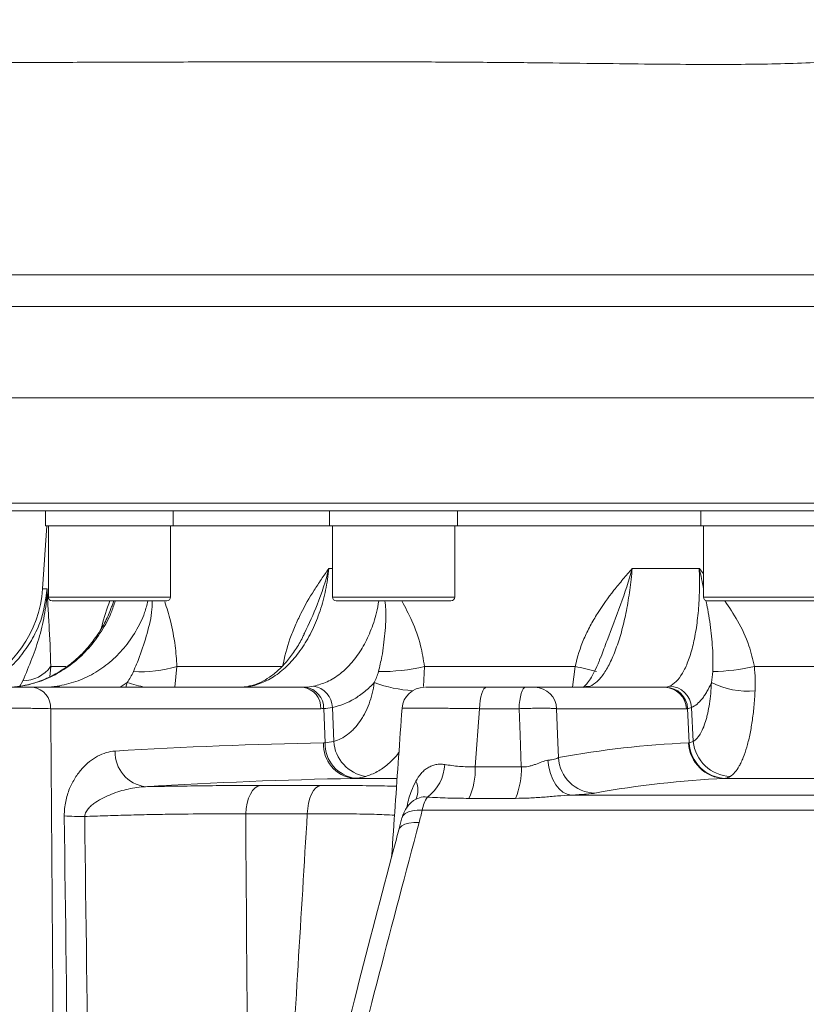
# Model space of a CAD drawing. Header units: millimetres. Extents: x 0 to 8410, y 0 to 5940.
# Tile 148 of 180: x 6636 to 6741, y 2783 to 2914. Entities that reach past the tile are written whole.
import ezdxf

# ---------------------------------------------------------------- set-up
doc = ezdxf.new("R2010")
doc.units = ezdxf.units.MM
doc.header["$LTSCALE"] = 10

msp = doc.modelspace()

# ---------------------------------------------------------------- linework, layer by layer
at = {"color": 8, "linetype": 'Continuous', "lineweight": 0}
for p, q in [((6594.8, 2879.75), (6928.73, 2879.75)), ((6928.29, 2875.52), (6595.38, 2875.52)), ((6615.23, 2849.37), (6908.23, 2849.37)), ((6677.01, 2840.69), (6677.49, 2840.69)), ((6717.38, 2840.69), (6726.3, 2840.69)), ((6638.93, 2837.99), (6639.53, 2837.99)), ((6639.69, 2836.87), (6655.96, 2836.87)), ((6677.49, 2836.87), (6693.76, 2836.87)), ((6726.87, 2836.87), (6743.14, 2836.87)), ((6640, 2827.64), (6639.89, 2826.26)), ((6640, 2827.64), (6642.02, 2827.64)), ((6656.81, 2827.64), (6656.5, 2824.87)), ((6656.81, 2827.64), (6670.87, 2827.64)), ((6689.75, 2827.64), (6689.63, 2825)), ((6689.75, 2827.64), (6709.81, 2827.64)), ((6709.43, 2824.87), (6709.81, 2827.64)), ((6733.64, 2827.64), (6756.66, 2827.64)), ((6635.89, 2825.03), (6636.29, 2825.74)), ((6650.18, 2825.49), (6649.24, 2824.87)), ((6650, 2824.87), (6650.18, 2825.49)), ((6639.34, 2824.88), (6639.45, 2824.87)), ((6666.63, 2825.02), (6666.31, 2824.99)), ((6711.17, 2824.88), (6710.96, 2824.87)), ((6675.94, 2822.03), (6640, 2822.03)), ((6676.51, 2817.5), (6676.33, 2822.04)), ((6677.66, 2817.67), (6677.49, 2822.2)), ((6697.08, 2822.03), (6696.5, 2814.28)), ((6702.34, 2822.03), (6697.08, 2822.03)), ((6724.59, 2822.03), (6707.33, 2822.03)), ((6724.98, 2817.5), (6724.75, 2822.04)), ((6725.51, 2817.67), (6725.29, 2822.2)), ((6696.5, 2814.28), (6702.63, 2814.28)), ((6686.02, 2812.75), (6680.28, 2812.75)), ((6756.36, 2812.75), (6729.72, 2812.75)), ((6667.96, 2811.82), (6675.99, 2811.82)), ((6701.86, 2810.1), (6695.65, 2810.1)), ((6709.28, 2810.53), (6758.04, 2810.53)), ((6965.22, 2808.53), (6689.45, 2808.53)), ((6674.15, 2808.03), (6665.95, 2808.03))]:
    msp.add_line(p, q, dxfattribs=at)
at = {"color": 7, "linetype": 'Continuous', "lineweight": 0}
for p, q in [((6923.99, 2863.37), (6600.27, 2863.37)), ((6907.23, 2848.37), (6616.23, 2848.37)), ((6639.32, 2848.37), (6639.32, 2846.37)), ((6656.32, 2846.37), (6656.32, 2848.37)), ((6677.12, 2848.37), (6677.12, 2846.37)), ((6694.12, 2846.37), (6694.12, 2848.37)), ((6726.51, 2848.37), (6726.51, 2846.37)), ((6639.51, 2846.37), (6638.93, 2837.99)), ((6639.32, 2846.37), (6656.32, 2846.37)), ((6639.69, 2846.37), (6639.69, 2836.87)), ((6655.96, 2836.87), (6655.96, 2846.37)), ((6656.32, 2846.37), (6677.12, 2846.37)), ((6677.12, 2846.37), (6694.12, 2846.37)), ((6677.49, 2846.37), (6677.49, 2836.87)), ((6693.76, 2836.87), (6693.76, 2846.37)), ((6694.12, 2846.37), (6726.51, 2846.37)), ((6726.51, 2846.37), (6743.51, 2846.37)), ((6726.87, 2846.37), (6726.87, 2836.87)), ((6655.46, 2836.37), (6640.19, 2836.37)), ((6693.26, 2836.37), (6677.99, 2836.37)), ((6742.64, 2836.37), (6727.37, 2836.37)), ((6673.78, 2832.09), (6673.7, 2831.92)), ((6713.22, 2828.9), (6713.16, 2828.73)), ((6637.64, 2824.87), (6673.58, 2824.87)), ((6698.01, 2824.87), (6703.2, 2824.87)), ((6704.44, 2824.87), (6721.7, 2824.87)), ((6688.63, 2810), (6688.62, 2809.99)), ((6686.72, 2807.52), (6686.32, 2805.9))]:
    msp.add_line(p, q, dxfattribs=at)
at = {"color": 8, "linetype": 'Continuous', "lineweight": 0, "flags": 128}
for points in [[(6640.85, 2825.02), (6641.11, 2824.96), (6641.28, 2824.87)], [(6698.01, 2824.87), (6697.83, 2824.82), (6697.66, 2824.66), (6697.51, 2824.4), (6697.37, 2824.05), (6697.25, 2823.62), (6697.16, 2823.13), (6697.1, 2822.59), (6697.08, 2822.03)], [(6703.2, 2824.87), (6703.03, 2824.82), (6702.88, 2824.66), (6702.73, 2824.4), (6702.61, 2824.05), (6702.5, 2823.62), (6702.42, 2823.13), (6702.36, 2822.59), (6702.34, 2822.03)], [(6711.78, 2825.02), (6711.25, 2824.96), (6710.92, 2824.87)], [(6702.63, 2814.28), (6702.47, 2818.55), (6702.34, 2822.03)], [(6707.33, 2822.03), (6707.49, 2817.51), (6707.57, 2815.53)], [(6706.17, 2815.16), (6706.29, 2814.25), (6706.51, 2813.39), (6706.82, 2812.61), (6707.21, 2811.92), (6707.67, 2811.35), (6708.17, 2810.92), (6708.72, 2810.64), (6709.28, 2810.53)], [(6665.95, 2808.03), (6666, 2808.76), (6666.13, 2809.46), (6666.32, 2810.11), (6666.57, 2810.67), (6666.87, 2811.14), (6667.21, 2811.5), (6667.58, 2811.72), (6667.96, 2811.82)], [(6674.15, 2808.03), (6674.2, 2808.76), (6674.32, 2809.46), (6674.49, 2810.11), (6674.72, 2810.67), (6674.99, 2811.14), (6675.3, 2811.5), (6675.64, 2811.72), (6675.99, 2811.82)], [(6686.75, 2807.51), (6686.89, 2807.81), (6687.18, 2808.09), (6687.6, 2808.3), (6688.13, 2808.45), (6688.76, 2808.53), (6689.45, 2808.53)], [(6686.33, 2805.9), (6686.45, 2806.16), (6686.73, 2806.44), (6687.15, 2806.65), (6687.68, 2806.8), (6688.31, 2806.87), (6689.02, 2806.87)]]:
    msp.add_lwpolyline(points, dxfattribs=at)
at = {"color": 7, "linetype": 'Continuous', "lineweight": 0}
for centre, radius, start, end in [((6623.47, 2839.07), 15.5, 293.645, 356), ((6640.19, 2836.87), 0.5, 180, 270), ((6655.46, 2836.87), 0.5, 270, 0), ((6677.99, 2836.87), 0.5, 180, 270), ((6693.26, 2836.87), 0.5, 270, 0), ((6727.37, 2836.87), 0.5, 180, 270), ((6689.75, 2821.87), 3, 90, 175.7934), ((6690.63, 2806.54), 4, 119.7781, 165.7958)]:
    msp.add_arc(centre, radius, start, end, dxfattribs=at)
at = {"color": 8, "linetype": 'Continuous', "lineweight": 0}
for centre, radius, start, end in [((6636.28, 2830.33), 4.59, 270.1177, 324.0413), ((6651.82, 2845.32), 18.38, 267.4643, 285.7576), ((6683.87, 2852.88), 25.92, 269.4318, 283.0942), ((6703.22, 2794.14), 34.14, 74.0314, 78.8621), ((6727.48, 2855.22), 28.26, 271.299, 282.5932), ((6658.6, 2853.14), 28.9, 253.0548, 257.9943), ((6689.29, 2842.55), 18.16, 249.9589, 266.4943), ((6732.79, 2835.29), 10.94, 243.5891, 274.9415), ((6637.3, 2822.19), 2.7, 356.547, 82.8647), ((6673.24, 2822.19), 2.7, 356.547, 82.8647), ((6673.56, 2822.14), 2.76, 357.9477, 82.9048), ((6674.54, 2822.11), 2.95, 1.8649, 81.1705), ((6704.39, 2821.93), 2.94, 1.8864, 88.9923), ((6721.65, 2821.93), 2.94, 1.8864, 88.9923), ((6721.79, 2821.91), 2.97, 2.464, 88.9808), ((6722.24, 2821.97), 3.06, 4.4422, 88.1293), ((6682.76, 2818.05), 5.11, 184.2857, 260.654), ((6730.66, 2818.18), 5.17, 185.6693, 267.5471), ((6653.2, 2816.24), 4.63, 178.209, 262.7952), ((6680.84, 2817.26), 4.54, 177.0882, 262.8303), ((6681.16, 2817.38), 4.65, 178.4709, 262.763), ((6729.81, 2817.67), 4.92, 182.1052, 268.9426), ((6729.94, 2817.73), 4.97, 182.6789, 268.8374), ((6712.53, 2815.77), 4.97, 182.7809, 268.8555), ((6686.55, 2814.96), 5.91, 307.4463, 356.4942), ((6687.28, 2813.97), 9.23, 335.1507, 1.9343), ((6692.6, 2813.96), 10.04, 337.3461, 1.8413), ((6686.23, 2811.17), 2.65, 334.4701, 27.1946), ((6693.31, 2808.01), 3.89, 144.4768, 172.2554), ((6644.5, 2848.72), 41.04, 266.2398, 270.0372)]:
    msp.add_arc(centre, radius, start, end, dxfattribs=at)
at = {"color": 7, "linetype": 'Continuous', "lineweight": 0}
for points, knots in [([(6572.13, 2921.36), (6571.8, 2921.4), (6570.47, 2921.54), (6568.94, 2921.21), (6567.17, 2920.74), (6565.83, 2920.25), (6564.54, 2919.62), (6563.45, 2918.87), (6562.57, 2917.95), (6561.98, 2917), (6561.62, 2916.04), (6561.45, 2915.18), (6561.4, 2914.41), (6561.45, 2913.78), (6561.52, 2913.31), (6561.59, 2912.99), (6561.68, 2912.69), (6561.81, 2912.3), (6561.99, 2911.88), (6562.15, 2911.58), (6562.36, 2911.24), (6562.54, 2910.98), (6562.68, 2910.81), (6562.81, 2910.64), (6562.99, 2910.43), (6563.34, 2910.05), (6563.82, 2909.64), (6564.39, 2909.25), (6565.02, 2908.94), (6565.74, 2908.7), (6566.6, 2908.53), (6567.91, 2908.38), (6570.15, 2908.24), (6573.72, 2908.1), (6578.28, 2907.97), (6583.81, 2907.88), (6590.2, 2907.85), (6597.35, 2907.88), (6605.3, 2907.93), (6614.01, 2907.97), (6623.37, 2907.98), (6632.88, 2908), (6642.33, 2908.01), (6651.64, 2908.04), (6661.22, 2908.07), (6670.87, 2908.1), (6680.32, 2908.1), (6689.33, 2908.07), (6697.79, 2908.02), (6705.65, 2907.95), (6712.94, 2907.86), (6719.68, 2907.78), (6725.93, 2907.73), (6731.5, 2907.73), (6736.5, 2907.8), (6741.01, 2907.95), (6745.34, 2908.19), (6749.55, 2908.55), (6754.02, 2909.09), (6759.16, 2909.97), (6763.68, 2911.08), (6767.17, 2912.2), (6769.27, 2912.98), (6771.22, 2913.8), (6773.33, 2914.79), (6775.75, 2916.08), (6778.21, 2917.62), (6780.4, 2919.19), (6782.4, 2920.82), (6784.49, 2922.72), (6786.59, 2924.86), (6788.48, 2926.95), (6789.93, 2928.63), (6791.13, 2930.07), (6792.4, 2931.61), (6793.84, 2933.43), (6795.46, 2935.61), (6796.57, 2937.14), (6797.09, 2938.01), (6797.11, 2938.04)], [0, 0, 0, 0, 0.008087, 0.032107, 0.044643, 0.057364, 0.070279, 0.082829, 0.093315, 0.101496, 0.106087, 0.10961, 0.112413, 0.11456, 0.115436, 0.116224, 0.116972, 0.117739, 0.119519, 0.121623, 0.12318, 0.123766, 0.124279, 0.124786, 0.125357, 0.126818, 0.13129, 0.138054, 0.147255, 0.159049, 0.173635, 0.191254, 0.221888, 0.253454, 0.286016, 0.319689, 0.354563, 0.390384, 0.426426, 0.462106, 0.496935, 0.53068, 0.559165, 0.587906, 0.616495, 0.644445, 0.671161, 0.695935, 0.71852, 0.739039, 0.757678, 0.774667, 0.790256, 0.804709, 0.816399, 0.827645, 0.83855, 0.849128, 0.859802, 0.873327, 0.889744, 0.896678, 0.902681, 0.907812, 0.913605, 0.92129, 0.929748, 0.936647, 0.942477, 0.949819, 0.958388, 0.965424, 0.971074, 0.975073, 0.979481, 0.986002, 0.992355, 0.999708, 1, 1, 1, 1]), ([(6648.11, 2835.6), (6647.89, 2835.02), (6647.39, 2833.74), (6646.31, 2831.92), (6644.99, 2830.15), (6643.46, 2828.6), (6641.78, 2827.29), (6639.97, 2826.23), (6638.04, 2825.49), (6636.64, 2825.08), (6635.89, 2825.03), (6635.81, 2825.02)], [0, 0, 0, 0, 0.101789, 0.227174, 0.352985, 0.477613, 0.603619, 0.729781, 0.856601, 0.984745, 1, 1, 1, 1]), ([(6673.72, 2831.91), (6673.44, 2831.36), (6672.85, 2830.22), (6671.8, 2828.74), (6670.64, 2827.43), (6669.44, 2826.39), (6668.2, 2825.63), (6667.14, 2825.16), (6666.53, 2825.06), (6666.32, 2825.02)], [0, 0, 0, 0, 0.140972, 0.293992, 0.447415, 0.602403, 0.754915, 0.915784, 1, 1, 1, 1]), ([(6713.12, 2828.75), (6713.07, 2828.61), (6712.84, 2827.95), (6712.39, 2827.01), (6711.82, 2825.97), (6711.31, 2825.28), (6710.95, 2824.91), (6710.76, 2824.81), (6710.8, 2824.83), (6710.81, 2824.83)], [0, 0, 0, 0, 0.049775, 0.248159, 0.443244, 0.626819, 0.807321, 0.983894, 1, 1, 1, 1]), ([(6627.56, 2824.87), (6627.92, 2824.87), (6628.31, 2824.87), (6628.93, 2824.87), (6629.14, 2824.87), (6629.58, 2824.87), (6629.8, 2824.87), (6630.47, 2824.87), (6630.93, 2824.87), (6631.88, 2824.87), (6632.35, 2824.87), (6633.05, 2824.87), (6633.28, 2824.87), (6633.74, 2824.87), (6633.98, 2824.87), (6634.65, 2824.87), (6635.08, 2824.87), (6635.7, 2824.87), (6635.91, 2824.87), (6636.3, 2824.87), (6636.48, 2824.87), (6637.02, 2824.87), (6637.35, 2824.87), (6637.64, 2824.87)], [0, 0, 0, 0, 0.125, 0.125, 0.1875, 0.1875, 0.25, 0.25, 0.375, 0.375, 0.5, 0.5, 0.5625, 0.5625, 0.625, 0.625, 0.75, 0.75, 0.8125, 0.8125, 0.875, 0.875, 1, 1, 1, 1]), ([(6666.31, 2824.99), (6666.25, 2824.98), (6665.97, 2824.91), (6665.63, 2824.91), (6665.36, 2824.9)], [0, 0, 0, 0, 0.206224, 1, 1, 1, 1]), ([(6689.88, 2824.87), (6689.89, 2824.87), (6689.93, 2824.87), (6691.55, 2824.87), (6694.28, 2824.87), (6696.77, 2824.87), (6698.01, 2824.87)], [0, 0, 0, 0, 0.193614, 0.462106, 0.731063, 1, 1, 1, 1]), ([(6703.2, 2824.87), (6703.32, 2824.87), (6703.46, 2824.87), (6703.72, 2824.87), (6703.85, 2824.87), (6704.08, 2824.87), (6704.18, 2824.87), (6704.35, 2824.87), (6704.41, 2824.87), (6704.44, 2824.87)], [0, 0, 0, 0, 0.25, 0.25, 0.5, 0.5, 0.75, 0.75, 1, 1, 1, 1]), ([(6686.76, 2822.08), (6686.45, 2817.75), (6685.99, 2811.15), (6685.53, 2804.55), (6685.37, 2802.28)], [0, 0, 0, 0, 0.655694, 1, 1, 1, 1]), ([(6652.62, 2811.65), (6653.29, 2811.66), (6653.97, 2811.68), (6655.32, 2811.7), (6655.99, 2811.71), (6657.99, 2811.74), (6659.29, 2811.76), (6661.86, 2811.79), (6663.12, 2811.8), (6664.98, 2811.81), (6665.59, 2811.81), (6666.79, 2811.82), (6667.38, 2811.82), (6667.96, 2811.82)], [0, 0, 0, 0, 0.125, 0.125, 0.25, 0.25, 0.5, 0.5, 0.75, 0.75, 0.875, 0.875, 1, 1, 1, 1]), ([(6686.33, 2805.9), (6686.11, 2805.08), (6684.21, 2797.99), (6680.69, 2784.42), (6675.82, 2765.3), (6671.08, 2746.16), (6668.04, 2733.39), (6666.53, 2727.06)], [0, 0, 0, 0, 0.031882, 0.274973, 0.520838, 0.76243, 1, 1, 1, 1])]:
    msp.add_open_spline(points, degree=3, knots=knots, dxfattribs=at)
at = {"color": 8, "linetype": 'Continuous', "lineweight": 0}
for points, knots in [([(6677.01, 2840.69), (6676.97, 2840.2), (6676.91, 2839.71), (6676.77, 2838.76), (6676.68, 2838.28), (6676.39, 2836.88), (6676.15, 2835.96), (6675.7, 2834.62), (6675.54, 2834.18), (6675.2, 2833.33), (6675.01, 2832.91), (6674.44, 2831.71), (6674.01, 2830.95), (6673.3, 2829.88), (6673.05, 2829.54), (6672.55, 2828.89), (6672.29, 2828.58), (6671.49, 2827.71), (6670.93, 2827.2), (6669.75, 2826.3), (6669.14, 2825.94), (6667.9, 2825.36), (6667.27, 2825.15), (6666.63, 2825.02)], [0, 0, 0, 0, 0.0625, 0.0625, 0.125, 0.125, 0.25, 0.25, 0.3125, 0.3125, 0.375, 0.375, 0.5, 0.5, 0.5625, 0.5625, 0.625, 0.625, 0.75, 0.75, 0.875, 0.875, 1, 1, 1, 1]), ([(6670.87, 2827.64), (6671.1, 2828.91), (6671.43, 2830.13), (6672.05, 2831.9), (6672.28, 2832.47), (6672.77, 2833.61), (6673.03, 2834.16), (6673.84, 2835.77), (6674.43, 2836.79), (6675.37, 2838.27), (6675.69, 2838.76), (6676.35, 2839.73), (6676.68, 2840.21), (6677.01, 2840.69)], [0, 0, 0, 0, 0.25, 0.25, 0.375, 0.375, 0.5, 0.5, 0.75, 0.75, 0.875, 0.875, 1, 1, 1, 1]), ([(6677.01, 2840.69), (6677.01, 2840.68), (6676.61, 2839.05), (6675.68, 2836.09), (6674.37, 2833.34), (6673.78, 2832.09)], [0, 0, 0, 0, 0.002898, 0.549842, 1, 1, 1, 1]), ([(6709.81, 2827.64), (6710.07, 2828.91), (6710.47, 2830.13), (6711.22, 2831.9), (6711.5, 2832.47), (6712.1, 2833.61), (6712.43, 2834.16), (6713.44, 2835.77), (6714.18, 2836.79), (6715.35, 2838.27), (6715.75, 2838.76), (6716.56, 2839.73), (6716.97, 2840.21), (6717.38, 2840.69)], [0, 0, 0, 0, 0.25, 0.25, 0.375, 0.375, 0.5, 0.5, 0.75, 0.75, 0.875, 0.875, 1, 1, 1, 1]), ([(6717.38, 2840.69), (6717.34, 2840.2), (6717.3, 2839.71), (6717.19, 2838.76), (6717.13, 2838.28), (6716.94, 2836.88), (6716.79, 2835.96), (6716.52, 2834.62), (6716.43, 2834.18), (6716.23, 2833.33), (6716.13, 2832.91), (6715.81, 2831.71), (6715.57, 2830.95), (6715.19, 2829.88), (6715.06, 2829.54), (6714.79, 2828.89), (6714.65, 2828.58), (6714.23, 2827.71), (6713.94, 2827.2), (6713.34, 2826.3), (6713.03, 2825.94), (6712.41, 2825.36), (6712.1, 2825.15), (6711.78, 2825.02)], [0, 0, 0, 0, 0.0625, 0.0625, 0.125, 0.125, 0.25, 0.25, 0.3125, 0.3125, 0.375, 0.375, 0.5, 0.5, 0.5625, 0.5625, 0.625, 0.625, 0.75, 0.75, 0.875, 0.875, 1, 1, 1, 1]), ([(6717.38, 2840.69), (6717.38, 2840.68), (6716.92, 2839.05), (6715.88, 2835.77), (6714.32, 2831.88), (6713.49, 2829.63), (6713.22, 2828.9)], [0, 0, 0, 0, 0.002081, 0.394876, 0.80195, 1, 1, 1, 1]), ([(6722.34, 2825.02), (6722.66, 2825.15), (6722.96, 2825.36), (6723.54, 2825.94), (6723.81, 2826.3), (6724.34, 2827.2), (6724.58, 2827.71), (6724.92, 2828.58), (6725.02, 2828.89), (6725.23, 2829.54), (6725.32, 2829.88), (6725.59, 2830.95), (6725.75, 2831.71), (6725.94, 2832.92), (6726, 2833.34), (6726.1, 2834.19), (6726.15, 2834.63), (6726.26, 2835.97), (6726.31, 2836.88), (6726.35, 2838.75), (6726.34, 2839.71), (6726.3, 2840.69)], [0, 0, 0, 0, 0.125, 0.125, 0.25, 0.25, 0.375, 0.375, 0.4375, 0.4375, 0.5, 0.5, 0.625, 0.625, 0.6875, 0.6875, 0.75, 0.75, 0.875, 0.875, 1, 1, 1, 1]), ([(6726.87, 2837.95), (6726.7, 2838.85), (6726.53, 2839.75), (6726.31, 2840.68), (6726.3, 2840.69)], [0, 0, 0, 0, 0.990732, 1, 1, 1, 1]), ([(6726.3, 2840.69), (6726.31, 2840.68), (6726.5, 2840.45), (6726.69, 2840.21), (6726.87, 2839.97)], [0, 0, 0, 0, 0.0235042, 1, 1, 1, 1]), ([(6634.33, 2827.39), (6634.42, 2827.45), (6635.2, 2828.04), (6636.39, 2829.47), (6637.81, 2831.64), (6639.05, 2834.47), (6639.35, 2836.66), (6639.53, 2837.99)], [0, 0, 0, 0, 0.0273075, 0.2417644, 0.456695, 0.671628, 1, 1, 1, 1]), ([(6636.29, 2825.74), (6636.72, 2826.74), (6637.13, 2827.72), (6637.89, 2829.7), (6638.23, 2830.7), (6638.81, 2832.73), (6639.05, 2833.76), (6639.31, 2835.33), (6639.38, 2835.86), (6639.48, 2836.92), (6639.51, 2837.46), (6639.53, 2837.99)], [0, 0, 0, 0, 0.25, 0.25, 0.5, 0.5, 0.75, 0.75, 0.875, 0.875, 1, 1, 1, 1]), ([(6640, 2827.64), (6639.97, 2829.69), (6639.88, 2831.51), (6639.73, 2834.05), (6639.68, 2834.86), (6639.62, 2836.05), (6639.6, 2836.44), (6639.57, 2837.02), (6639.56, 2837.21), (6639.54, 2837.6), (6639.53, 2837.8), (6639.53, 2837.99)], [0, 0, 0, 0, 0.5, 0.5, 0.75, 0.75, 0.875, 0.875, 0.9375, 0.9375, 1, 1, 1, 1]), ([(6648.59, 2836.37), (6648.42, 2835.84), (6647.97, 2834.42), (6646.79, 2832.29), (6645.13, 2830.06), (6643.14, 2828.15), (6640.93, 2826.65), (6638.5, 2825.54), (6636.81, 2825.19), (6635.95, 2825.02)], [0, 0, 0, 0, 0.088262, 0.237988, 0.392056, 0.541857, 0.696017, 0.845834, 1, 1, 1, 1]), ([(6640.85, 2825.02), (6641.69, 2825.19), (6643.38, 2825.54), (6645.75, 2826.64), (6647.91, 2828.15), (6649.81, 2830.04), (6651.36, 2832.28), (6652.44, 2834.41), (6652.81, 2835.84), (6652.95, 2836.37)], [0, 0, 0, 0, 0.152015, 0.304029, 0.456033, 0.608036, 0.759956, 0.911876, 1, 1, 1, 1]), ([(6646.76, 2832.78), (6646.77, 2832.83), (6647.07, 2834.13), (6647.47, 2835.27), (6647.87, 2836.37)], [0, 0, 0, 0, 0.0348379, 1, 1, 1, 1]), ([(6648.37, 2836.37), (6648.34, 2836.2), (6648.28, 2835.93), (6648.16, 2835.68), (6648.11, 2835.6)], [0, 0, 0, 0, 0.644113, 1, 1, 1, 1]), ([(6651.01, 2826.96), (6651.29, 2827.63), (6652.01, 2829.3), (6652.84, 2832.04), (6653.48, 2834.5), (6653.51, 2836), (6653.52, 2836.37)], [0, 0, 0, 0, 0.218777, 0.55339, 0.887779, 1, 1, 1, 1]), ([(6655.2, 2836.25), (6655.45, 2835.41), (6656, 2833.59), (6656.59, 2830.69), (6656.74, 2828.57), (6656.81, 2827.64)], [0, 0, 0, 0, 0.321078, 0.701393, 1, 1, 1, 1]), ([(6674.99, 2825.02), (6675.6, 2825.19), (6676.84, 2825.53), (6678.56, 2826.63), (6680.13, 2828.13), (6681.49, 2830.02), (6682.58, 2832.27), (6683.33, 2834.4), (6683.57, 2835.84), (6683.66, 2836.37)], [0, 0, 0, 0, 0.149832, 0.30401, 0.453825, 0.607998, 0.757736, 0.911819, 1, 1, 1, 1]), ([(6683.62, 2826.96), (6683.78, 2827.63), (6684.18, 2829.3), (6684.5, 2832.04), (6684.68, 2834.5), (6684.52, 2836), (6684.48, 2836.37)], [0, 0, 0, 0, 0.218777, 0.55339, 0.887779, 1, 1, 1, 1]), ([(6686.72, 2836.37), (6687.19, 2835.5), (6688.18, 2833.63), (6689.25, 2830.69), (6689.59, 2828.57), (6689.75, 2827.64)], [0, 0, 0, 0, 0.331219, 0.705854, 1, 1, 1, 1]), ([(6728.12, 2826.96), (6728.13, 2827.63), (6728.17, 2829.3), (6727.91, 2832.04), (6727.6, 2834.52), (6727.27, 2836.02), (6727.19, 2836.41)], [0, 0, 0, 0, 0.217957, 0.551318, 0.884455, 1, 1, 1, 1]), ([(6729.69, 2836.37), (6730.29, 2835.5), (6731.56, 2833.63), (6732.95, 2830.69), (6733.43, 2828.57), (6733.64, 2827.64)], [0, 0, 0, 0, 0.331219, 0.705854, 1, 1, 1, 1]), ([(6683.06, 2825.49), (6682.66, 2825.06), (6682.23, 2824.66), (6681.57, 2824.12), (6681.34, 2823.95), (6680.88, 2823.63), (6680.65, 2823.48), (6679.48, 2822.79), (6678.51, 2822.41), (6677.49, 2822.2)], [0, 0, 0, 0, 0.25, 0.25, 0.375, 0.375, 0.5, 0.5, 1, 1, 1, 1]), ([(6677.66, 2817.67), (6678.33, 2817.85), (6678.96, 2818.17), (6679.7, 2818.74), (6679.84, 2818.86), (6680.13, 2819.12), (6680.26, 2819.25), (6680.67, 2819.68), (6680.92, 2820), (6681.27, 2820.51), (6681.39, 2820.69), (6681.61, 2821.06), (6681.72, 2821.25), (6682.02, 2821.84), (6682.2, 2822.26), (6682.52, 2823.12), (6682.66, 2823.57), (6682.9, 2824.51), (6682.99, 2825), (6683.06, 2825.49)], [0, 0, 0, 0, 0.25, 0.25, 0.3125, 0.3125, 0.375, 0.375, 0.5, 0.5, 0.5625, 0.5625, 0.625, 0.625, 0.75, 0.75, 0.875, 0.875, 1, 1, 1, 1]), ([(6727.93, 2825.49), (6727.74, 2825.06), (6727.54, 2824.66), (6727.23, 2824.12), (6727.13, 2823.95), (6726.91, 2823.63), (6726.8, 2823.48), (6726.25, 2822.79), (6725.78, 2822.41), (6725.29, 2822.2)], [0, 0, 0, 0, 0.25, 0.25, 0.375, 0.375, 0.5, 0.5, 1, 1, 1, 1]), ([(6725.51, 2817.67), (6725.83, 2817.85), (6726.13, 2818.17), (6726.48, 2818.74), (6726.55, 2818.86), (6726.68, 2819.12), (6726.74, 2819.25), (6726.93, 2819.68), (6727.04, 2820), (6727.2, 2820.51), (6727.25, 2820.69), (6727.35, 2821.06), (6727.39, 2821.25), (6727.52, 2821.84), (6727.6, 2822.26), (6727.73, 2823.12), (6727.79, 2823.57), (6727.87, 2824.51), (6727.91, 2825), (6727.93, 2825.49)], [0, 0, 0, 0, 0.25, 0.25, 0.3125, 0.3125, 0.375, 0.375, 0.5, 0.5, 0.5625, 0.5625, 0.625, 0.625, 0.75, 0.75, 0.875, 0.875, 1, 1, 1, 1]), ([(6733.73, 2824.39), (6733.7, 2823.67), (6733.65, 2822.97), (6733.52, 2821.6), (6733.44, 2820.94), (6733.25, 2819.69), (6733.15, 2819.09), (6732.97, 2818.23), (6732.9, 2817.95), (6732.77, 2817.41), (6732.7, 2817.15), (6732.48, 2816.4), (6732.33, 2815.95), (6732.08, 2815.32), (6731.99, 2815.12), (6731.82, 2814.75), (6731.73, 2814.57), (6731.26, 2813.75), (6730.86, 2813.28), (6730.44, 2813.01)], [0, 0, 0, 0, 0.125, 0.125, 0.25, 0.25, 0.375, 0.375, 0.4375, 0.4375, 0.5, 0.5, 0.625, 0.625, 0.6875, 0.6875, 0.75, 0.75, 1, 1, 1, 1]), ([(6640, 2822.03), (6639.58, 2822.04), (6639.12, 2822.05), (6638.35, 2822.06), (6638.08, 2822.07), (6637.53, 2822.07), (6637.23, 2822.08), (6636.35, 2822.09), (6635.73, 2822.09), (6634.77, 2822.1), (6634.44, 2822.1), (6633.77, 2822.1), (6633.44, 2822.1), (6632.44, 2822.1), (6631.77, 2822.1), (6630.41, 2822.09), (6629.75, 2822.09), (6628.79, 2822.08), (6628.48, 2822.07), (6627.86, 2822.07), (6627.55, 2822.06), (6626.67, 2822.05), (6626.12, 2822.04), (6625.6, 2822.03)], [0, 0, 0, 0, 0.125, 0.125, 0.1875, 0.1875, 0.25, 0.25, 0.375, 0.375, 0.4375, 0.4375, 0.5, 0.5, 0.625, 0.625, 0.75, 0.75, 0.8125, 0.8125, 0.875, 0.875, 1, 1, 1, 1]), ([(6697.08, 2822.03), (6696.29, 2822.04), (6694.72, 2822.06), (6692.58, 2822.08), (6690.71, 2822.09), (6689.14, 2822.1), (6687.93, 2822.1), (6687.14, 2822.1), (6686.76, 2822.09), (6686.79, 2822.08), (6686.81, 2822.08)], [0, 0, 0, 0, 0.134473, 0.268945, 0.403469, 0.537992, 0.672296, 0.8066, 0.940764, 1, 1, 1, 1]), ([(6707.33, 2822.03), (6707.26, 2822.04), (6707.16, 2822.05), (6706.92, 2822.06), (6706.78, 2822.07), (6706.45, 2822.08), (6706.27, 2822.09), (6705.87, 2822.09), (6705.64, 2822.09), (6705.18, 2822.09), (6704.94, 2822.09), (6704.43, 2822.09), (6704.18, 2822.08), (6703.65, 2822.07), (6703.39, 2822.06), (6702.86, 2822.05), (6702.6, 2822.04), (6702.34, 2822.03)], [0, 0, 0, 0, 0.125, 0.125, 0.25, 0.25, 0.375, 0.375, 0.5, 0.5, 0.625, 0.625, 0.75, 0.75, 0.875, 0.875, 1, 1, 1, 1]), ([(6641.81, 2807.78), (6641.81, 2808.11), (6641.82, 2808.43), (6641.89, 2809.07), (6641.93, 2809.39), (6642.06, 2809.99), (6642.13, 2810.28), (6642.31, 2810.85), (6642.41, 2811.13), (6642.73, 2811.91), (6642.99, 2812.39), (6643.4, 2813.05), (6643.55, 2813.27), (6643.85, 2813.66), (6644.01, 2813.85), (6644.48, 2814.39), (6644.81, 2814.7), (6645.34, 2815.12), (6645.52, 2815.25), (6645.88, 2815.5), (6646.06, 2815.61), (6647, 2816.1), (6647.77, 2816.34), (6648.58, 2816.39)], [0, 0, 0, 0, 0.0625, 0.0625, 0.125, 0.125, 0.1875, 0.1875, 0.25, 0.25, 0.375, 0.375, 0.4375, 0.4375, 0.5, 0.5, 0.625, 0.625, 0.6875, 0.6875, 0.75, 0.75, 1, 1, 1, 1]), ([(6686.35, 2816.22), (6686.33, 2816.19), (6685.91, 2815.56), (6684.95, 2814.67), (6683.49, 2813.57), (6682.45, 2813.2), (6681.93, 2813.01)], [0, 0, 0, 0, 0.013772, 0.355473, 0.677735, 1, 1, 1, 1]), ([(6702.63, 2814.28), (6702.94, 2814.26), (6703.26, 2814.29), (6703.74, 2814.39), (6703.9, 2814.43), (6704.21, 2814.52), (6704.36, 2814.57), (6704.8, 2814.73), (6705.09, 2814.85), (6705.65, 2815.04), (6705.91, 2815.12), (6706.17, 2815.16)], [0, 0, 0, 0, 0.25, 0.25, 0.375, 0.375, 0.5, 0.5, 0.75, 0.75, 1, 1, 1, 1]), ([(6706.17, 2815.16), (6706.34, 2815.18), (6706.5, 2815.2), (6706.79, 2815.26), (6706.92, 2815.29), (6707.28, 2815.38), (6707.45, 2815.45), (6707.57, 2815.53)], [0, 0, 0, 0, 0.25, 0.25, 0.5, 0.5, 1, 1, 1, 1]), ([(6688.59, 2812.38), (6688.8, 2812.76), (6689.03, 2813.11), (6689.43, 2813.56), (6689.57, 2813.7), (6689.87, 2813.96), (6690.03, 2814.07), (6690.35, 2814.27), (6690.52, 2814.36), (6690.88, 2814.5), (6691.06, 2814.55), (6691.45, 2814.63), (6691.64, 2814.65), (6692.04, 2814.65), (6692.24, 2814.63), (6692.45, 2814.6)], [0, 0, 0, 0, 0.25, 0.25, 0.375, 0.375, 0.5, 0.5, 0.625, 0.625, 0.75, 0.75, 0.875, 0.875, 1, 1, 1, 1]), ([(6692.45, 2814.6), (6693.06, 2814.5), (6693.71, 2814.41), (6695.06, 2814.3), (6695.77, 2814.27), (6696.5, 2814.28)], [0, 0, 0, 0, 0.5, 0.5, 1, 1, 1, 1]), ([(6687.4, 2808.78), (6687.41, 2808.87), (6687.52, 2809.71), (6687.91, 2810.96), (6688.39, 2811.96), (6688.59, 2812.38)], [0, 0, 0, 0, 0.072948, 0.614263, 1, 1, 1, 1]), ([(6652.62, 2811.65), (6651.85, 2811.62), (6651.09, 2811.51), (6649.95, 2811.26), (6649.57, 2811.15), (6648.83, 2810.93), (6648.46, 2810.8), (6647.73, 2810.51), (6647.37, 2810.35), (6646.67, 2810), (6646.33, 2809.81), (6645.83, 2809.47), (6645.67, 2809.36), (6645.36, 2809.1), (6645.21, 2808.97), (6644.94, 2808.66), (6644.81, 2808.5), (6644.61, 2808.12), (6644.54, 2807.91), (6644.53, 2807.69)], [0, 0, 0, 0, 0.25, 0.25, 0.375, 0.375, 0.5, 0.5, 0.625, 0.625, 0.75, 0.75, 0.8125, 0.8125, 0.875, 0.875, 0.9375, 0.9375, 1, 1, 1, 1]), ([(6675.99, 2811.82), (6677.5, 2811.81), (6680.56, 2811.81), (6683.85, 2811.76), (6685.5, 2811.72), (6686.03, 2811.7)], [0, 0, 0, 0, 0.397411, 0.806363, 1, 1, 1, 1]), ([(6690.14, 2810.27), (6689.94, 2810.28), (6689.4, 2810.33), (6688.94, 2810.13), (6688.65, 2810)], [0, 0, 0, 0, 0.370845, 1, 1, 1, 1]), ([(6695.65, 2810.1), (6694.7, 2810.1), (6693.77, 2810.11), (6691.93, 2810.17), (6691.03, 2810.22), (6690.14, 2810.27)], [0, 0, 0, 0, 0.5, 0.5, 1, 1, 1, 1]), ([(6709.28, 2810.53), (6708.67, 2810.51), (6708.05, 2810.47), (6706.8, 2810.37), (6706.18, 2810.31), (6704.93, 2810.21), (6704.3, 2810.17), (6703.07, 2810.11), (6702.46, 2810.1), (6701.86, 2810.1)], [0, 0, 0, 0, 0.25, 0.25, 0.5, 0.5, 0.75, 0.75, 1, 1, 1, 1]), ([(6712.43, 2810.8), (6712.18, 2810.75), (6711.78, 2810.7), (6710.97, 2810.63), (6710.67, 2810.61), (6710.01, 2810.57), (6709.66, 2810.55), (6709.28, 2810.53)], [0, 0, 0, 0, 0.5, 0.5, 0.75, 0.75, 1, 1, 1, 1]), ([(6665.95, 2808.03), (6665.15, 2808.04), (6664.33, 2808.04), (6662.65, 2808.04), (6661.79, 2808.04), (6659.18, 2808.03), (6657.4, 2808.01), (6654.64, 2807.97), (6653.71, 2807.95), (6651.86, 2807.91), (6650.93, 2807.89), (6649.09, 2807.84), (6648.18, 2807.81), (6646.81, 2807.77), (6646.35, 2807.75), (6645.44, 2807.72), (6644.98, 2807.71), (6644.53, 2807.69)], [0, 0, 0, 0, 0.125, 0.125, 0.25, 0.25, 0.5, 0.5, 0.625, 0.625, 0.75, 0.75, 0.875, 0.875, 0.9375, 0.9375, 1, 1, 1, 1]), ([(6670.15, 2742.13), (6670.66, 2750.65), (6672, 2772.61), (6673.33, 2794.58), (6674.15, 2808.03)], [0, 0, 0, 0, 0.387532, 1, 1, 1, 1]), ([(6685.76, 2807.85), (6685.33, 2807.88), (6684.2, 2807.95), (6681.62, 2808.01), (6678.2, 2808.05), (6675.51, 2808.04), (6674.15, 2808.03)], [0, 0, 0, 0, 0.172059, 0.450663, 0.721397, 1, 1, 1, 1]), ([(6689.02, 2806.87), (6685.45, 2793.51), (6681.95, 2780.03), (6675.12, 2752.84), (6671.78, 2739.14), (6668.51, 2725.32)], [0, 0, 0, 0, 0.5, 0.5, 1, 1, 1, 1])]:
    msp.add_open_spline(points, degree=3, knots=knots, dxfattribs=at)
for points in [[(6650.18, 2825.49), (6650.5, 2825.96), (6650.78, 2826.45), (6651.01, 2826.96)], [(6683.06, 2825.49), (6683.29, 2825.96), (6683.48, 2826.45), (6683.62, 2826.96)], [(6727.93, 2825.49), (6728.02, 2825.96), (6728.09, 2826.45), (6728.12, 2826.96)], [(6733.64, 2827.64), (6733.76, 2826.54), (6733.79, 2825.46), (6733.73, 2824.39)], [(6666.63, 2825.02), (6666.25, 2824.94), (6665.86, 2824.9), (6665.45, 2824.88)], [(6673.58, 2824.87), (6673.69, 2824.87), (6673.8, 2824.87), (6673.91, 2824.88)], [(6673.91, 2824.88), (6674.25, 2824.9), (6674.62, 2824.94), (6674.99, 2825.02)], [(6711.78, 2825.02), (6711.59, 2824.94), (6711.39, 2824.9), (6711.17, 2824.88)], [(6721.7, 2824.87), (6721.75, 2824.87), (6721.79, 2824.87), (6721.84, 2824.88)], [(6721.84, 2824.88), (6721.99, 2824.9), (6722.16, 2824.94), (6722.34, 2825.02)], [(6640, 2822.03), (6640.24, 2789.94), (6640.49, 2757.84), (6640.76, 2725.75)], [(6676.33, 2822.04), (6676.2, 2822.03), (6676.07, 2822.03), (6675.94, 2822.03)], [(6677.49, 2822.2), (6677.09, 2822.11), (6676.7, 2822.06), (6676.33, 2822.04)], [(6724.75, 2822.04), (6724.7, 2822.03), (6724.64, 2822.03), (6724.59, 2822.03)], [(6725.29, 2822.2), (6725.09, 2822.11), (6724.92, 2822.06), (6724.75, 2822.04)], [(6676.51, 2817.5), (6676.89, 2817.52), (6677.27, 2817.58), (6677.66, 2817.67)], [(6724.98, 2817.5), (6725.14, 2817.52), (6725.32, 2817.58), (6725.51, 2817.67)], [(6648.58, 2816.39), (6657.81, 2816.94), (6667.05, 2817.31), (6676.31, 2817.49)], [(6676.31, 2817.49), (6676.37, 2817.49), (6676.44, 2817.5), (6676.51, 2817.5)], [(6707.57, 2815.53), (6713.32, 2816.58), (6719.09, 2817.23), (6724.89, 2817.49)], [(6724.89, 2817.49), (6724.92, 2817.49), (6724.95, 2817.5), (6724.98, 2817.5)], [(6680.28, 2812.75), (6671.05, 2812.57), (6661.83, 2812.21), (6652.62, 2811.65)], [(6680.57, 2812.77), (6680.47, 2812.76), (6680.37, 2812.76), (6680.28, 2812.75)], [(6681.93, 2813.01), (6681.47, 2812.88), (6681.02, 2812.8), (6680.57, 2812.77)], [(6729.72, 2812.75), (6723.93, 2812.49), (6718.17, 2811.84), (6712.43, 2810.8)], [(6729.84, 2812.77), (6729.8, 2812.76), (6729.76, 2812.76), (6729.72, 2812.75)], [(6730.44, 2813.01), (6730.23, 2812.88), (6730.03, 2812.8), (6729.84, 2812.77)], [(6689.45, 2808.53), (6689.31, 2807.98), (6689.17, 2807.42), (6689.02, 2806.87)], [(6642.82, 2728.4), (6642.48, 2754.86), (6642.14, 2781.32), (6641.81, 2807.78)], [(6644.53, 2807.69), (6644.86, 2781.23), (6645.19, 2754.77), (6645.53, 2728.32)], [(6665.95, 2808.03), (6666.14, 2781.5), (6666.35, 2754.98), (6666.56, 2728.45)]]:
    msp.add_open_spline(points, degree=3, dxfattribs=at)
at = {"color": 7, "linetype": 'Continuous', "lineweight": 0}
for points in [[(6635.95, 2825.02), (6635.44, 2824.94), (6634.92, 2824.9), (6634.4, 2824.88)], [(6639.34, 2824.88), (6639.84, 2824.9), (6640.34, 2824.94), (6640.85, 2825.02)]]:
    msp.add_open_spline(points, degree=3, dxfattribs=at)

doc.saveas('drawing.dxf')
